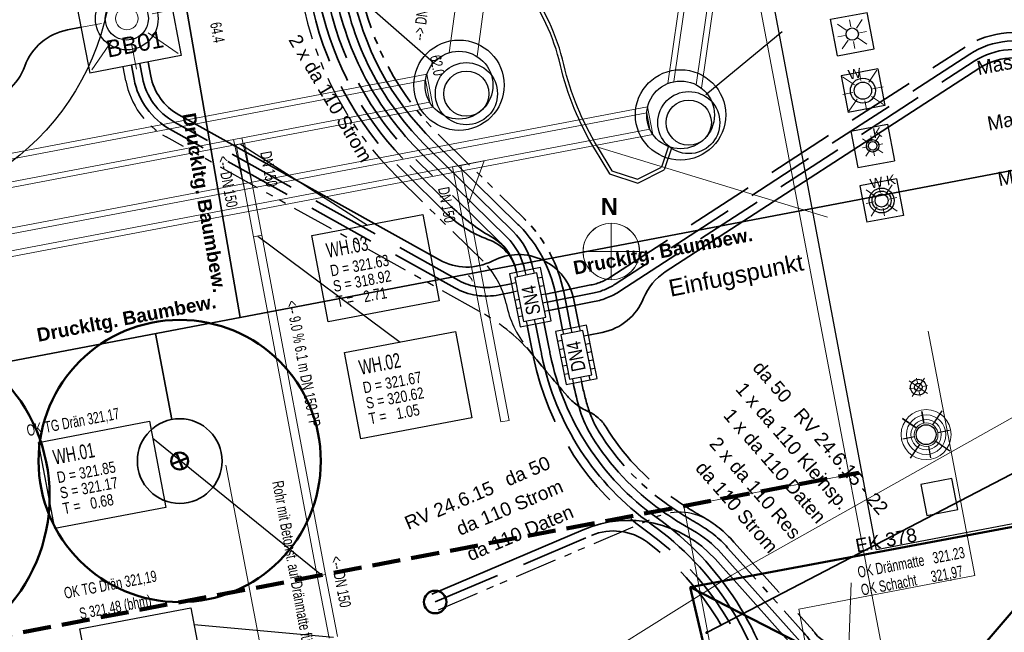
# Model space of a CAD drawing. Extents: x 3503739 to 3504470, y 5375172 to 5375561.
# Tile 116 of 121: x 3504120 to 3504137, y 5375418 to 5375429. Entities that reach past the tile are written whole.
import ezdxf

# ---------------------------------------------------------------- set-up
doc = ezdxf.new("R2010")
doc.units = 0
doc.header["$MEASUREMENT"] = 0
for name, pattern in [('1', [1.4, 0.5, -0.2, 0.5, -0.2]), ('2', [3.4, 1.2, -0.5, 1.2, -0.5]), ('237', [1.4999999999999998, 0.75, -0.18, 0.13, -0.13, 0.13, -0.18]), ('33', [12, 4, -8])]:
    doc.linetypes.add(name, pattern=pattern)
for name, color, linetype in [('68_BT_ZAUN', 7, 'Continuous'), ('_4WP_ALLGEMEIN', 7, 'Continuous'), ('_4WP_KANALISATIO', 7, 'Continuous'), ('_4WP_KANCAD_', 7, 'Continuous'), ('_4WP_KANCAD__', 7, 'Continuous'), ('_4WP_KANCADT_', 7, 'Continuous'), ('_4WP_KANCADT__', 7, 'Continuous'), ('_4WP_LICHT-KSR', 7, 'Continuous'), ('_4WP_LICHT-LAMPE', 7, 'Continuous'), ('_4WP_STADT-DACH', 7, 'Continuous'), ('_4WP_STADT_BEW_S', 7, 'Continuous'), ('_4WP_STADT_DATEN', 7, 'Continuous'), ('_4WP_STADT_FTT1', 7, 'Continuous'), ('_4WP_STADT_KLEIN', 7, 'Continuous'), ('_4WP_STADT_RESER', 7, 'Continuous'), ('_4WP_STADT_SCHAD', 7, 'Continuous'), ('_4WP_STADT_SCHAS', 7, 'Continuous'), ('_4WP_STADT_STROM', 7, 'Continuous'), ('__KRAN_BRODBECK', 7, 'Continuous'), ('_EINF_GEPUNKT', 7, 'Continuous'), ('BHM_BAUM_NEU', 7, 'Continuous'), ('HCZ_20-10-19ANSC', 7, 'Continuous'), ('K_FLURSTUECKE', 7, 'Continuous'), ('K_GRENZEN-UNABGE', 7, 'Continuous'), ('KMB_AUFBETON', 7, 'Continuous'), ('KMP_TIEF20-05-25', 7, 'Continuous'), ('VOGT_S2022-01-28', 7, 'Continuous'), ('W-SCHE__CLIPPING', 7, 'Continuous'), ('W-SCHESTEMPEL4', 7, 'Continuous')]:
    doc.layers.add(name, color=color, linetype=linetype)
doc.styles.add('11', font='TXT', dxfattribs={"width": 0.8, "height": 0.25})
doc.styles.add('145', font='ARIAL.TTF', dxfattribs={"height": 0.24})
doc.styles.add('156', font='TXT', dxfattribs={"width": 0.7, "height": 0.2})
doc.styles.add('186', font='TXT', dxfattribs={"width": 0.7, "height": 0.2})
doc.styles.add('202', font='ARIAL.TTF', dxfattribs={"height": 0.24})
doc.styles.add('23', font='ARIAL.TTF', dxfattribs={"height": 0.43})
doc.styles.add('24', font='ARIAL.TTF', dxfattribs={"height": 0.43})
doc.styles.add('41', font='TXT', dxfattribs={"width": 0.7, "height": 0.2})
doc.styles.add('431', font='ARIAL.TTF', dxfattribs={"height": 0.3})
doc.styles.add('434', font='ARIAL.TTF', dxfattribs={"height": 0.24})
doc.styles.add('436', font='ARIAL.TTF', dxfattribs={"height": 0.24})
doc.styles.add('437', font='ARIAL.TTF', dxfattribs={"height": 0.24})
doc.styles.add('45', font='TXT', dxfattribs={"width": 0.7, "height": 0.26})
doc.styles.add('46', font='TXT', dxfattribs={"width": 0.8, "height": 0.2})
doc.styles.add('473', font='ARIALBD.TTF', dxfattribs={"height": 0.3})
doc.styles.add('474', font='ARIAL.TTF', dxfattribs={"height": 0.3})
doc.styles.add('55', font='TXT', dxfattribs={"width": 0.7, "height": 0.2})
doc.styles.add('558', font='ARIALBD.TTF', dxfattribs={"height": 0.24})
doc.styles.add('685', font='TXT', dxfattribs={"height": 0.25})
doc.styles.add('78', font='TXT', dxfattribs={"width": 0.7, "height": 0.2})
doc.styles.add('81', font='TXT', dxfattribs={"width": 0.7, "height": 0.2})

# ---------------------------------------------------------------- blocks, each defined once
blk = doc.blocks.new('WP_LP_1010')
at = {"color": 1, "linetype": 'Continuous', "lineweight": 13}
for p, q in [((0, 0.454947), (0, 0.909893)), ((0, 0.909893), (0, 0.454947)), ((-0.776636, 0.776649), (-0.321689, 0.321703)), ((0.321689, 0.321703), (0.776636, 0.776649)), ((0.321689, 0.321703), (0.776636, 0.776649)), ((-0.454947, 0), (-0.909893, 0)), ((-0.454947, 0), (-0.909893, 0)), ((0.454947, 0), (0.909893, 0)), ((-0.321689, -0.321689), (-0.776636, -0.776636)), ((-0.321689, -0.321689), (-0.776636, -0.776636)), ((0.321689, -0.321689), (0.776636, -0.776636)), ((0.321689, -0.321689), (0.776636, -0.776636)), ((0, -0.454947), (0, -0.909893)), ((0, -0.454947), (0, -0.909893))]:
    blk.add_line(p, q, dxfattribs=at)
at = {"color": 7, "linetype": 'Continuous', "lineweight": 25}
for p, q in [((0.8253, 0.8253), (-0.8253, 0.8253)), ((-0.8253, 0.8253), (-0.8253, -0.8253)), ((0.8253, 0.8253), (0.8253, -0.8253)), ((0.8253, -0.8253), (-0.8253, -0.8253))]:
    blk.add_line(p, q, dxfattribs=at)
for radius in [0.555163, 0.38185]:
    blk.add_circle((0, 0), radius, dxfattribs=at)
at = {"color": 1, "linetype": 'Continuous', "style": '24'}
blk.add_text('W', height=0.43, dxfattribs=at).set_placement((-0.503602, 0.589889))
blk = doc.blocks.new('WP_LP-1020')
at = {"color": 7, "linetype": 'Continuous', "lineweight": 25}
for p, q in [((-0.8253, 0.8253), (0.8253, 0.8253)), ((-0.8253, -0.8253), (-0.8253, 0.8253)), ((0.8253, -0.8253), (0.8253, 0.8253)), ((-0.8253, -0.8253), (0.8253, -0.8253))]:
    blk.add_line(p, q, dxfattribs=at)
at = {"color": 1, "linetype": 'Continuous', "lineweight": 13}
for p, q in [((-0.554739, 0.55475), (-0.229777, 0.229788)), ((0, 0.324962), (0, 0.649924)), ((0, 0.649924), (0, 0.324962)), ((0.229777, 0.229788), (0.554739, 0.55475)), ((0.229777, 0.229788), (0.554739, 0.55475)), ((-0.324962, 0), (-0.649924, 0)), ((-0.324962, 0), (-0.649924, 0)), ((0.324962, 0), (0.649924, 0)), ((-0.229777, -0.229777), (-0.554739, -0.554739)), ((-0.229777, -0.229777), (-0.554739, -0.554739)), ((0, -0.324962), (0, -0.649924)), ((0, -0.324962), (0, -0.649924)), ((0.229777, -0.229777), (0.554739, -0.554739)), ((0.229777, -0.229777), (0.554739, -0.554739))]:
    blk.add_line(p, q, dxfattribs=at)
at = {"color": 7, "linetype": 'Continuous', "lineweight": 25}
blk.add_circle((0, 0), 0.272749, dxfattribs=at)
blk = doc.blocks.new('WP_LP_1000')
at = {"color": 7, "linetype": 'Continuous', "lineweight": 25}
for p, q in [((0.824994, 0.824994), (-0.824994, 0.824994)), ((-0.824994, 0.824994), (-0.824994, -0.824994)), ((0.824994, 0.824994), (0.824994, -0.824994)), ((0.824994, -0.824994), (-0.824994, -0.824994))]:
    blk.add_line(p, q, dxfattribs=at)
at = {"color": 1, "linetype": 'Continuous', "lineweight": 13}
for p, q in [((-0.587805, 0.587816), (-0.243474, 0.243485)), ((0, 0.344332), (0, 0.688664)), ((0, 0.688664), (0, 0.344332)), ((0.243474, 0.243485), (0.587805, 0.587816)), ((0.243474, 0.243485), (0.587805, 0.587816)), ((-0.344332, 0), (-0.688664, 0)), ((-0.344332, 0), (-0.688664, 0)), ((0.344332, 0), (0.688664, 0)), ((-0.243474, -0.243474), (-0.587805, -0.587805)), ((-0.243474, -0.243474), (-0.587805, -0.587805)), ((0, -0.344332), (0, -0.688664)), ((0, -0.344332), (0, -0.688664)), ((0.243474, -0.243474), (0.587805, -0.587805)), ((0.243474, -0.243474), (0.587805, -0.587805))]:
    blk.add_line(p, q, dxfattribs=at)
at = {"color": 7, "linetype": 'Continuous', "lineweight": 25}
for radius in [0.551356, 0.420182, 0.289007]:
    blk.add_circle((0, 0), radius, dxfattribs=at)
at = {"color": 1, "linetype": 'Continuous', "style": '23'}
blk.add_text('W K', height=0.43, dxfattribs=at).set_placement((-0.364634, 0.607339))
blk = doc.blocks.new('WP_LP_1030')
at = {"color": 150, "linetype": 'Continuous', "lineweight": 13}
for p, q in [((-0.20412, 0), (-0.40824, 0)), ((-0.20412, 0), (-0.40824, 0)), ((-0.348452, 0.348458), (0.144332, -0.144332)), ((-0.144332, -0.144332), (0.348452, 0.348458)), ((0, 0.20412), (0, 0.40824)), ((0, 0.40824), (0, 0.20412)), ((0.144332, 0.144338), (0.348452, 0.348458)), ((0.20412, 0), (0.40824, 0)), ((-0.144332, -0.144332), (-0.348452, -0.348452)), ((-0.144332, -0.144332), (-0.348452, -0.348452)), ((0, -0.20412), (0, -0.40824)), ((0, -0.20412), (0, -0.40824)), ((0.144332, -0.144332), (0.348452, -0.348452)), ((0.144332, -0.144332), (0.348452, -0.348452))]:
    blk.add_line(p, q, dxfattribs=at)
at = {"color": 7, "linetype": 'Continuous', "lineweight": 25}
for radius in [0.35, 0.171323]:
    blk.add_circle((0, 0), radius, dxfattribs=at)
blk = doc.blocks.new('WP_LP_1040')
at = {"color": 7, "linetype": 'Continuous', "lineweight": 25}
for p, q in [((-0.8253, 0.8253), (0.8253, 0.8253)), ((-0.8253, 0.8253), (-0.8253, -0.8253)), ((0.8253, 0.8253), (0.8253, -0.8253)), ((-0.8253, -0.8253), (0.8253, -0.8253))]:
    blk.add_line(p, q, dxfattribs=at)
at = {"color": 1, "linetype": 'Continuous', "lineweight": 13}
for p, q in [((0, 0.227246), (0, 0.454491)), ((0, 0.454491), (0, 0.227246)), ((-0.227246, 0), (-0.454491, 0)), ((-0.227246, 0), (-0.454491, 0)), ((-0.387929, 0.387937), (-0.160683, 0.16069)), ((0.160683, 0.16069), (0.387929, 0.387937)), ((0.160683, 0.16069), (0.387929, 0.387937)), ((0.227246, 0), (0.454491, 0)), ((-0.160683, -0.160683), (-0.387929, -0.387929)), ((-0.160683, -0.160683), (-0.387929, -0.387929)), ((0, -0.227246), (0, -0.454491)), ((0, -0.227246), (0, -0.454491)), ((0.160683, -0.160683), (0.387929, -0.387929)), ((0.160683, -0.160683), (0.387929, -0.387929))]:
    blk.add_line(p, q, dxfattribs=at)
at = {"color": 7, "linetype": 'Continuous', "lineweight": 25}
for radius in [0.277304, 0.190733]:
    blk.add_circle((0, 0), radius, dxfattribs=at)
at = {"color": 1, "linetype": 'Continuous', "style": '23'}
blk.add_text('K', height=0.43, dxfattribs=at).set_placement((0.11065, 0.321378))
blk = doc.blocks.new('WP_LP_1050')
at = {"color": 150, "linetype": 'Continuous', "lineweight": 25}
for p, q in [((-0.371223, 0.371239), (-0.896223, 0.896239)), ((-0.896223, 0.896239), (-0.371223, 0.371239)), ((0, 0.525), (0, 1.05)), ((0, 1.05), (0, 0.525)), ((0.371223, 0.371239), (0.896223, 0.896239)), ((0.371223, 0.371239), (0.896223, 0.896239)), ((-0.525, 0), (-1.05, 0)), ((-0.525, 0), (-1.05, 0)), ((0.525, 0), (1.05, 0)), ((0.525, 0), (1.05, 0)), ((-0.371223, -0.371223), (-0.896223, -0.896223)), ((-0.371223, -0.371223), (-0.896223, -0.896223)), ((0.371223, -0.371223), (0.896223, -0.896223)), ((0.371223, -0.371223), (0.896223, -0.896223)), ((0, -0.525), (0, -1.05)), ((0, -0.525), (0, -1.05))]:
    blk.add_line(p, q, dxfattribs=at)
at = {"color": 41, "linetype": 'Continuous', "lineweight": 13}
for radius in [1.107278, 0.87459, 0.671867, 0.525]:
    blk.add_circle((0, 0), radius, dxfattribs=at)
at = {"color": 150, "linetype": 'Continuous', "lineweight": 25}
blk.add_circle((0, 0), 0.440647, dxfattribs=at)
blk = doc.blocks.new('10-UNVERMARKT')
at = {"color": 255, "linetype": '33', "lineweight": 13}
blk.add_circle((0, 0), 0.078885, dxfattribs=at)
at = {"color": 252, "linetype": 'Continuous', "lineweight": 25}
blk.add_circle((0, 0), 0.0325, dxfattribs=at)

msp = doc.modelspace()

# ---------------------------------------------------------------- linework, layer by layer
at = {"layer": '68_BT_ZAUN', "color": 7, "linetype": 'Continuous', "lineweight": 18}
msp.add_polyline3d([(3504162.866795, 5375436.534733, 321.741278), (3504132.136404, 5375419.266783, 321.092139), (3504128.215764, 5375416.808856, 321.084705), (3504114.563391, 5375410.337316, 321.230278), (3504100.660953, 5375404.186059, 321.201917), (3504089.107753, 5375399.378363, 321.252727), (3504084.449896, 5375397.5376, 321.253581), (3504071.623193, 5375392.613922, 321.247405), (3504062.947043, 5375389.444566, 321.347052), (3504050.609208, 5375385.097579, 321.401194), (3504036.918852, 5375380.481637, 321.402177), (3504022.553482, 5375375.752551, 321.376423)], dxfattribs=at)
msp.add_polyline3d([(3504162.866795, 5375436.534733, 321.741278), (3504132.136404, 5375419.266783, 321.092139), (3504128.215764, 5375416.808856, 321.084705), (3504114.563391, 5375410.337316, 321.230278), (3504100.660953, 5375404.186059, 321.201917), (3504089.107753, 5375399.378363, 321.252727), (3504084.449896, 5375397.5376, 321.253581), (3504071.623193, 5375392.613922, 321.247405), (3504062.947043, 5375389.444566, 321.347052), (3504050.609208, 5375385.097579, 321.401194), (3504036.918852, 5375380.481637, 321.402177), (3504022.553482, 5375375.752551, 321.376423)], dxfattribs=at)
at = {"layer": '_4WP_ALLGEMEIN', "color": 6, "linetype": '33', "lineweight": 13}
msp.add_lwpolyline([(3504127.538062, 5375424.472706, 0.2168765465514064), (3504127.467468, 5375424.570744)], format="xyb", dxfattribs=at)
at = {"layer": '_4WP_KANALISATIO', "color": 1, "linetype": 'Continuous', "lineweight": 13}
msp.add_line((3504129.758287, 5375426.845605), (3504133.825743, 5375425.609285), dxfattribs=at)
at = {"layer": '_4WP_KANALISATIO', "color": 1, "linetype": 'Continuous', "lineweight": 25}
for p, q in [((3504131.010401, 5375426.867078), (3504130.886438, 5375426.492011)), ((3504131.063304, 5375426.826382), (3504130.938065, 5375426.447463))]:
    msp.add_line(p, q, dxfattribs=at)
at = {"layer": '_4WP_KANALISATIO', "color": 7, "linetype": 'Continuous', "lineweight": 13}
for p, q in [((3504127.33268, 5375426.524756), (3504127.185329, 5375426.49669)), ((3504128.045629, 5375421.97989), (3504128.19298, 5375422.007955))]:
    msp.add_line(p, q, dxfattribs=at)
at = {"layer": '_4WP_KANALISATIO', "color": 1, "linetype": 'Continuous', "lineweight": 18}
for p, q in [((3504127.185329, 5375426.49669), (3504128.045629, 5375421.97989)), ((3504127.33268, 5375426.524756), (3504128.19298, 5375422.007955))]:
    msp.add_line(p, q, dxfattribs=at)
at = {"layer": '_4WP_KANALISATIO', "color": 1, "linetype": 'Continuous', "lineweight": 25}
for points in [[(3504129.099349, 5375428.295564, 0.1022854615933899), (3504128.439256, 5375429.714924), (3504128.105095, 5375430.159545)], [(3504129.159694, 5375428.309786, 0.1022854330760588), (3504128.489016, 5375429.751909), (3504128.163687, 5375430.194655)], [(3504129.705261, 5375426.813479, -0.07847724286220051), (3504129.099362, 5375428.29557)], [(3504129.758287, 5375426.845605, -0.0784772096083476), (3504129.159709, 5375428.309791)]]:
    msp.add_lwpolyline(points, format="xyb", dxfattribs=at)
for points in [[(3504129.698296, 5375426.824009), (3504129.969946, 5375426.375645), (3504130.468111, 5375426.210993), (3504130.938065, 5375426.447463)], [(3504129.752221, 5375426.856584), (3504130.011785, 5375426.428168), (3504130.463104, 5375426.279), (3504130.886438, 5375426.492011)]]:
    msp.add_lwpolyline(points, dxfattribs=at)
at = {"layer": '_4WP_KANALISATIO', "color": 1, "linetype": 'Continuous', "lineweight": 18}
msp.add_lwpolyline([(3504127.33268, 5375426.524756), (3504127.750175, 5375426.604275), (3504127.464982, 5375425.830136)], dxfattribs=at)
at = {"layer": '_4WP_KANALISATIO', "color": 150, "linetype": 'Continuous', "lineweight": 25}
for radius in [0.55, 0.4]:
    msp.add_circle((3504127.433346, 5375427.794175), radius, dxfattribs=at)
at = {"layer": '_4WP_KANALISATIO', "color": 1, "linetype": 'Continuous', "lineweight": 25}
for radius in [0.55, 0.4]:
    msp.add_circle((3504131.371581, 5375427.281866), radius, dxfattribs=at)
at = {"layer": '_4WP_KANCAD_', "color": 1, "linetype": 'Continuous', "lineweight": 18}
for p, q in [((3504127.185329, 5375426.49669), (3504128.045629, 5375421.97989)), ((3504127.33268, 5375426.524756), (3504128.19298, 5375422.007955))]:
    msp.add_line(p, q, dxfattribs=at)
for points in [[(3504131.597072, 5375427.890493), (3504136.73185, 5375463.508841), (3504136.137989, 5375463.594453), (3504131.003211, 5375427.976104)], [(3504131.504669, 5375427.95036), (3504136.627814, 5375463.488017), (3504136.231907, 5375463.545092), (3504131.108762, 5375428.007435)], [(3504066.899579, 5375414.912468), (3504130.736972, 5375427.071362), (3504130.643421, 5375427.562532), (3504066.806028, 5375415.403638)], [(3504066.915754, 5375415.017346), (3504130.683377, 5375427.162952), (3504130.627246, 5375427.457654), (3504066.859623, 5375415.312048)], [(3504127.33268, 5375426.524756), (3504127.750175, 5375426.604275), (3504127.464982, 5375425.830136)]]:
    msp.add_lwpolyline(points, dxfattribs=at)
at = {"layer": '_4WP_KANCAD_', "color": 150, "linetype": 'Continuous', "lineweight": 18}
for points in [[(3504127.623148, 5375428.451818), (3504127.839538, 5375430.044676), (3504127.344089, 5375430.111983), (3504127.127699, 5375428.519125)], [(3504060.607573, 5375414.935528), (3504126.847698, 5375427.55307), (3504126.735427, 5375428.142472), (3504060.495302, 5375415.52493)], [(3504060.634118, 5375415.042382), (3504126.783729, 5375427.642683), (3504126.708882, 5375428.035618), (3504060.559271, 5375415.435317)]]:
    msp.add_lwpolyline(points, dxfattribs=at)
at = {"layer": '_4WP_KANCAD_', "color": 150, "linetype": 'Continuous', "lineweight": 25}
for radius in [0.8, 0.6]:
    msp.add_circle((3504127.302, 5375427.945, 318.595), radius, dxfattribs=at)
at = {"layer": '_4WP_KANCAD_', "color": 1, "linetype": 'Continuous', "lineweight": 25}
for radius in [0.8, 0.6]:
    msp.add_circle((3504131.226, 5375427.419, 317.892), radius, dxfattribs=at)
at = {"layer": '_4WP_KANCAD__', "color": 150, "linetype": 'Continuous', "lineweight": 18}
for p, q in [((3504123.309582, 5375426.980505), (3504123.505096, 5375426.098676)), ((3504123.456822, 5375427.009383), (3504123.65154, 5375426.131144))]:
    msp.add_line(p, q, dxfattribs=at)
for points in [[(3504123.810711, 5375425.286846), (3504123.504711, 5375426.915846), (3504123.357289, 5375426.888154), (3504123.663289, 5375425.259154)], [(3504124.93971, 5375419.278851), (3504123.81071, 5375425.286851), (3504123.66329, 5375425.259149), (3504124.79229, 5375419.251149)], [(3504125.152637, 5375418.177233), (3504124.939637, 5375419.279233), (3504124.792363, 5375419.250767), (3504125.005363, 5375418.148767)]]:
    msp.add_lwpolyline(points, dxfattribs=at)
at = {"layer": '_4WP_KANCADT_', "color": 150, "linetype": 'Continuous', "lineweight": 25}
msp.add_line((3504126.851061, 5375428.340795), (3504122.645022, 5375432.032485), dxfattribs=at)
at = {"layer": '_4WP_KANCADT_', "color": 1, "linetype": 'Continuous', "lineweight": 25}
msp.add_line((3504131.6752, 5375427.7813), (3504133.0228, 5375428.8973), dxfattribs=at)
at = {"layer": '_4WP_KANCADT__', "color": 150, "linetype": 'Continuous', "lineweight": 25}
for p, q in [((3504123.431, 5375426.902), (3504125.680194, 5375425.466562)), ((3504123.737, 5375425.273), (3504126.259194, 5375423.395562)), ((3504124.866, 5375419.265), (3504121.880589, 5375421.685504)), ((3504125.079, 5375418.163), (3504122.610589, 5375418.383504))]:
    msp.add_line(p, q, dxfattribs=at)
at = {"layer": '_4WP_KANCADT__', "color": 7, "linetype": 'Continuous', "lineweight": 18}
for points in [[(3504124.697701, 5375425.280261), (3504126.662687, 5375425.652863), (3504126.952199, 5375424.126069), (3504124.987213, 5375423.753467), (3504124.697701, 5375425.280261)], [(3504125.276701, 5375423.209261), (3504127.241687, 5375423.581863), (3504127.531199, 5375422.055069), (3504125.566213, 5375421.682467), (3504125.276701, 5375423.209261)], [(3504119.857701, 5375421.618261), (3504121.822687, 5375421.990863), (3504122.112199, 5375420.464069), (3504120.147213, 5375420.091467), (3504119.857701, 5375421.618261)], [(3504120.587701, 5375418.316261), (3504122.552687, 5375418.688863), (3504122.842199, 5375417.162069), (3504120.877213, 5375416.789467), (3504120.587701, 5375418.316261)]]:
    msp.add_lwpolyline(points, dxfattribs=at)
at = {"layer": '_4WP_KANCADT__', "color": 150, "linetype": 'Continuous', "lineweight": 25}
for points in [[(3504124.697701, 5375425.280261), (3504126.662687, 5375425.652863), (3504126.952199, 5375424.126069), (3504124.987213, 5375423.753467), (3504124.697701, 5375425.280261)], [(3504125.276701, 5375423.209261), (3504127.241687, 5375423.581863), (3504127.531199, 5375422.055069), (3504125.566213, 5375421.682467), (3504125.276701, 5375423.209261)], [(3504119.857701, 5375421.618261), (3504121.822687, 5375421.990863), (3504122.112199, 5375420.464069), (3504120.147213, 5375420.091467), (3504119.857701, 5375421.618261)], [(3504120.587701, 5375418.316261), (3504122.552687, 5375418.688863), (3504122.842199, 5375417.162069), (3504120.877213, 5375416.789467), (3504120.587701, 5375418.316261)]]:
    msp.add_lwpolyline(points, dxfattribs=at)
at = {"layer": '_4WP_LICHT-KSR', "color": 190, "linetype": '2', "lineweight": 35}
for points in [[(3504121.022788, 5375436.186707, -0.2667686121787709), (3504124.267736, 5375432.407856, -0.02571816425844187), (3504124.466361, 5375430.96403, 0.02566235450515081), (3504124.664828, 5375429.520124, 0.1526960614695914), (3504126.325129, 5375426.414565), (3504127.077985, 5375425.674568, 0.1097723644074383), (3504127.815458, 5375425.214144, -0.2645211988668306), (3504128.32242, 5375424.629189)], [(3504120.61151, 5375428.971204), (3504120.365944, 5375428.924328, 0.2645595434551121), (3504119.613268, 5375428.282744, -0.2645591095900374), (3504118.860593, 5375427.641161), (3504110.106288, 5375425.970059, -0.1989124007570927), (3504109.356804, 5375426.125173), (3504108.832506, 5375426.48139), (3504108.476289, 5375425.957092, -0.1989123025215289), (3504107.836642, 5375425.536809), (3504085.543547, 5375421.281301, -0.1997205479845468), (3504084.791494, 5375421.438166), (3504084.274233, 5375421.791957), (3504083.914713, 5375421.266321, -0.1981044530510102), (3504083.276817, 5375420.848607), (3504062.508303, 5375416.884125, -0.1989124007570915), (3504061.758819, 5375417.039239), (3504060.931669, 5375417.601219), (3504060.35503, 5375416.758144, -0.1942185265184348), (3504059.731815, 5375416.343346, 0.01869105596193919), (3504052.873121, 5375414.657885, 0.03793096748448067), (3504039.44442, 5375409.692479, -0.4109203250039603), (3504038.123336, 5375410.174375)], [(3504129.988785, 5375424.547821), (3504136.2648, 5375428.620642, -0.5344607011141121), (3504138.709046, 5375427.569805), (3504138.825129, 5375426.942895)], [(3504138.677637, 5375426.915584), (3504138.561554, 5375427.542494, 0.5344610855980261), (3504136.346455, 5375428.494815), (3504130.070441, 5375424.421994)], [(3504128.257706, 5375424.279778), (3504128.012536, 5375424.230877, -0.1781249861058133), (3504127.227965, 5375424.354011), (3504122.192097, 5375427.159178, -0.2220309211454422), (3504121.547775, 5375428.051113), (3504121.500899, 5375428.296679)], [(3504128.83735, 5375424.245885), (3504129.640018, 5375424.405985, 0.09497524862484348), (3504129.988785, 5375424.547821)], [(3504130.070441, 5375424.421994, -0.09497520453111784), (3504129.669359, 5375424.258885), (3504128.866687, 5375424.098784)]]:
    msp.add_lwpolyline(points, format="xyb", dxfattribs=at)
at = {"layer": '_4WP_STADT-DACH', "color": 1, "linetype": 'Continuous', "lineweight": 50}
msp.add_circle((3504126.879873, 5375418.790556), 0.2, dxfattribs=at)
at = {"layer": '_4WP_STADT_BEW_S', "color": 142, "linetype": 'Continuous', "lineweight": 35}
for p, q in [((3504123.427402, 5375423.830051), (3504143.699033, 5375427.691259)), ((3504121.925761, 5375423.544028), (3504122.21524, 5375422.02424))]:
    msp.add_line(p, q, dxfattribs=at)
msp.add_lwpolyline([(3504115.278145, 5375441.632563), (3504115.552718, 5375441.455578), (3504120.226504, 5375442.267009), (3504123.427402, 5375423.830051), (3504062.90729, 5375412.302573)], dxfattribs=at)
msp.add_circle((3504122.355573, 5375421.287486), 0.75, dxfattribs=at)
at = {"layer": '_4WP_STADT_DATEN', "color": 7, "linetype": 'Continuous', "lineweight": 35}
for points in [[(3504104.948874, 5375443.994019), (3504105.127974, 5375443.049413, 0.2669712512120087), (3504105.874474, 5375442.179422), (3504121.222806, 5375436.752385, -0.2667686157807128), (3504124.857148, 5375432.520072), (3504125.401844, 5375429.659083, 0.1526573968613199), (3504126.851148, 5375426.949172), (3504128.346209, 5375425.479868, -0.007584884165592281), (3504128.377296, 5375425.448744, -0.1456807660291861), (3504129.009274, 5375424.252988), (3504129.13773, 5375423.608965)], [(3504121.795578, 5375428.35293), (3504121.842454, 5375428.107364, 0.2220309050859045), (3504122.338086, 5375427.42126), (3504126.955373, 5375424.849259, 0.2508879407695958), (3504127.899367, 5375424.833586, -0.4981498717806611), (3504129.337357, 5375424.140189), (3504129.431748, 5375423.667652)], [(3504138.382651, 5375426.860962), (3504138.266568, 5375427.487872, 0.5344609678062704), (3504136.509766, 5375428.243162), (3504130.95535, 5375424.638622, 0.1543914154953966), (3504130.571959, 5375424.172954, -0.2530761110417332), (3504129.839807, 5375423.56545), (3504129.594636, 5375423.516548)], [(3504129.325333, 5375422.667469, 0.02500171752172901), (3504129.448545, 5375422.178479, 0.06459580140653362), (3504129.655372, 5375421.722539, 0.09951893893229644), (3504130.882153, 5375420.414263, 0.02694976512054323), (3504131.439521, 5375420.060723, -0.08241884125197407), (3504131.9483, 5375419.652786), (3504133.299164, 5375418.144808, -0.1366187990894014), (3504133.572465, 5375417.591715)], [(3504131.836574, 5375419.5527, 0.321180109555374), (3504129.503298, 5375420.071414), (3504126.821075, 5375418.928551)], [(3504133.42509, 5375417.563772, 0.1366186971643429), (3504133.187438, 5375418.044722), (3504131.836574, 5375419.5527)]]:
    msp.add_lwpolyline(points, format="xyb", dxfattribs=at)
at = {"layer": '_4WP_STADT_FTT1', "color": 1, "linetype": '237', "lineweight": 25}
for points in [[(3504128.504439, 5375423.29657, -0.1174628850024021), (3504128.135704, 5375424.079064, 0.1479332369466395), (3504127.727464, 5375424.825854), (3504126.217902, 5375426.309633, -0.1525149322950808), (3504124.517725, 5375429.490759, -0.02573452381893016), (3504124.319056, 5375430.935256, 0.02573549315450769), (3504124.120383, 5375432.379802, 0.266768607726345), (3504120.972783, 5375436.045287)], [(3504128.570257, 5375423.219194, 0.0819456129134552), (3504127.665482, 5375423.938595), (3504122.119102, 5375427.028137, -0.2220308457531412), (3504121.400435, 5375428.022987), (3504121.353559, 5375428.268554)], [(3504126.938671, 5375418.652561), (3504130.810124, 5375420.302142, -0.2550405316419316), (3504131.763512, 5375420.209716)]]:
    msp.add_lwpolyline(points, format="xyb", dxfattribs=at)
at = {"layer": '_4WP_STADT_FTT1', "color": 1, "linetype": '2', "lineweight": 35}
msp.add_lwpolyline([(3504128.504439, 5375423.29657, 0.01035131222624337), (3504129.223353, 5375422.434195, 0.1105835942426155), (3504129.579482, 5375422.171855, -0.1519830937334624), (3504129.905984, 5375421.887668, 0.1000132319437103), (3504131.056255, 5375420.658576, 0.0254494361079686), (3504131.610106, 5375420.304935, -0.08152443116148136), (3504132.171753, 5375419.852958), (3504133.52157, 5375418.346149, -0.02329480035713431), (3504133.607004, 5375418.241574, 0.287489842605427), (3504134.101668, 5375418.048289)], format="xyb", dxfattribs=at)
at = {"layer": '_4WP_STADT_KLEIN', "color": 3, "linetype": '237', "lineweight": 35}
for points in [[(3504105.096248, 5375444.021961), (3504105.275348, 5375443.077356, 0.2669713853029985), (3504105.924479, 5375442.320842), (3504121.272811, 5375436.893805, -0.2667686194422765), (3504125.004501, 5375432.548126), (3504125.549197, 5375429.687137, 0.1526574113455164), (3504126.956288, 5375427.056155), (3504128.451349, 5375425.586851, -0.007308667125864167), (3504128.484403, 5375425.553758, -0.1456808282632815), (3504129.156377, 5375424.282329), (3504129.285016, 5375423.638342)], [(3504129.472618, 5375422.696845, 0.02377318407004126), (3504129.588167, 5375422.23356, 0.06581655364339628), (3504129.782866, 5375421.801565, 0.09951899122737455), (3504130.969205, 5375420.536419, 0.02560608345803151), (3504131.539514, 5375420.172518, -0.08106690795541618), (3504132.060027, 5375419.752872)], [(3504132.060027, 5375419.752872), (3504133.410891, 5375418.244894, -0.1366186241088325), (3504133.719839, 5375417.619659)]]:
    msp.add_lwpolyline(points, format="xyb", dxfattribs=at)
at = {"layer": '_4WP_STADT_RESER', "color": 7, "linetype": 'Continuous', "lineweight": 35}
for points in [[(3504104.309094, 5375442.854895, 0.2229419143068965), (3504105.004613, 5375442.168796), (3504121.122797, 5375436.469546, -0.266768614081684), (3504124.562442, 5375432.463964), (3504125.107138, 5375429.602975, 0.1526381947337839), (3504126.640576, 5375426.735492), (3504128.148059, 5375425.253757, -0.1503994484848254), (3504128.469702, 5375424.658572)], [(3504104.458842, 5375442.883288, 0.2163364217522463), (3504105.054618, 5375442.310215), (3504121.172802, 5375436.610965, -0.2667685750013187), (3504124.709795, 5375432.492018), (3504125.254491, 5375429.631029, 0.1526382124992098), (3504126.745724, 5375426.842467), (3504128.253207, 5375425.360733, -0.1503995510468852), (3504128.616804, 5375424.687915)], [(3504128.657305, 5375423.717075), (3504128.751809, 5375423.243269, 0.001135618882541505), (3504128.770762, 5375423.149362, 0.1897873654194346), (3504130.708051, 5375420.169952, -0.1934250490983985), (3504132.839455, 5375416.841118)], [(3504128.804407, 5375423.746416), (3504128.898912, 5375423.27261, 0.001135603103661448), (3504128.917729, 5375423.179372, 0.1897874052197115), (3504130.795102, 5375420.292108, -0.1934251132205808), (3504132.986826, 5375416.869061)]]:
    msp.add_lwpolyline(points, format="xyb", dxfattribs=at)
at = {"layer": '_4WP_STADT_SCHAD', "color": 7, "linetype": 'Continuous', "lineweight": 25}
for p, q in [((3504129.284836, 5375423.638302), (3504129.300484, 5375423.559847)), ((3504129.431757, 5375423.667609), (3504129.447404, 5375423.589153)), ((3504129.13755, 5375423.608925), (3504129.1532, 5375423.530471)), ((3504129.594636, 5375423.516548), (3504129.516182, 5375423.5009)), ((3504129.123907, 5375423.422659), (3504129.045453, 5375423.407009)), ((3504129.153248, 5375423.275555), (3504129.074794, 5375423.259906)), ((3504129.623978, 5375423.369445), (3504129.545522, 5375423.353797)), ((3504129.18259, 5375423.128453), (3504129.104135, 5375423.112805)), ((3504129.653317, 5375423.222345), (3504129.574862, 5375423.206697)), ((3504129.211928, 5375422.98135), (3504129.133474, 5375422.965702)), ((3504129.682657, 5375423.07524), (3504129.604203, 5375423.059593)), ((3504129.711999, 5375422.928138), (3504129.633542, 5375422.91249)), ((3504129.241273, 5375422.834248), (3504129.162815, 5375422.818599)), ((3504129.309687, 5375422.745925), (3504129.325333, 5375422.667469)), ((3504129.456968, 5375422.775302), (3504129.472618, 5375422.696845)), ((3504129.60389, 5375422.804606), (3504129.619539, 5375422.72615))]:
    msp.add_line(p, q, dxfattribs=at)
at = {"layer": '_4WP_STADT_SCHAD', "color": 1, "linetype": 'Continuous', "lineweight": 18}
msp.add_line((3504134.191437, 5375417.709074), (3504134.249785, 5375419.127737), dxfattribs=at)
at = {"layer": '_4WP_STADT_SCHAD', "color": 7, "linetype": 'Continuous', "lineweight": 25}
for points in [[(3504129.198026, 5375422.642075, 0), (3504129.747208, 5375422.751617, 0), (3504129.684614, 5375423.065434, 0), (3504129.559427, 5375423.69307, 0), (3504129.010245, 5375423.583532, 0), (3504129.198026, 5375422.642075, 0)], [(3504129.260834, 5375422.73618, 0), (3504129.653106, 5375422.814423, 0), (3504129.496621, 5375423.598969, 0), (3504129.104347, 5375423.520727, 0), (3504129.260834, 5375422.73618, 0)]]:
    msp.add_polyline3d(points, dxfattribs=at)
at = {"layer": '_4WP_STADT_SCHAS', "color": 7, "linetype": 'Continuous', "lineweight": 25}
for p, q in [((3504128.469523, 5375424.65853), (3504128.485173, 5375424.580075)), ((3504128.616625, 5375424.687873), (3504128.632274, 5375424.609417)), ((3504128.32242, 5375424.629189), (3504128.33807, 5375424.550735)), ((3504128.778661, 5375424.540099), (3504128.700205, 5375424.52445)), ((3504128.308598, 5375424.442879), (3504128.228366, 5375424.426877)), ((3504128.808003, 5375424.392994), (3504128.729547, 5375424.377346)), ((3504128.337049, 5375424.295604), (3504128.258594, 5375424.279955)), ((3504128.367278, 5375424.148681), (3504128.288823, 5375424.133032)), ((3504128.83735, 5375424.245885), (3504128.758894, 5375424.230236)), ((3504128.397507, 5375424.001758), (3504128.319052, 5375423.98611)), ((3504128.866687, 5375424.098784), (3504128.78823, 5375424.083133)), ((3504128.425959, 5375423.854482), (3504128.34928, 5375423.839187)), ((3504128.657306, 5375423.717073), (3504128.641657, 5375423.795529)), ((3504128.788759, 5375423.82487), (3504128.804407, 5375423.746416)), ((3504128.896028, 5375423.951678), (3504128.817572, 5375423.93603)), ((3504128.494554, 5375423.766187), (3504128.510204, 5375423.687733))]:
    msp.add_line(p, q, dxfattribs=at)
for points in [[(3504128.382714, 5375423.662304, 0), (3504128.931896, 5375423.771844, 0), (3504128.744116, 5375424.713298, 0), (3504128.194933, 5375424.603761, 0), (3504128.382714, 5375423.662304, 0)], [(3504128.445521, 5375423.756407, 0), (3504128.837793, 5375423.834651, 0), (3504128.681308, 5375424.619195, 0), (3504128.289035, 5375424.540954, 0), (3504128.445521, 5375423.756407, 0)]]:
    msp.add_polyline3d(points, dxfattribs=at)
at = {"layer": '_4WP_STADT_STROM', "color": 3, "linetype": '2', "lineweight": 35}
for points in [[(3504128.3226, 5375424.629229, 0.1503995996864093), (3504128.04291, 5375425.146781), (3504126.535426, 5375426.628517, -0.152638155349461), (3504124.959784, 5375429.574921), (3504124.415089, 5375432.43591, 0.2667686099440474), (3504121.072792, 5375436.328126), (3504104.954609, 5375442.027376, -0.2280166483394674), (3504104.159904, 5375442.826607)], [(3504124.176244, 5375429.862849, -0.2739252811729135), (3504124.90309, 5375429.148348, 0.1344980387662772), (3504126.430278, 5375426.521541), (3504127.183963, 5375425.780729, 0.06439062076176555), (3504127.864708, 5375425.265175, -0.2168772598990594), (3504128.3226, 5375424.629229)], [(3504128.896028, 5375423.951678), (3504129.698703, 5375424.111776, 0.09497521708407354), (3504130.152097, 5375424.296168), (3504136.42811, 5375428.368989, -0.5344613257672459), (3504138.414061, 5375427.515183), (3504138.530144, 5375426.888273)], [(3504128.228366, 5375424.426877), (3504127.983196, 5375424.377976, -0.1781247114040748), (3504127.30096, 5375424.485052), (3504122.265092, 5375427.290219, -0.2220309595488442), (3504121.695114, 5375428.079238), (3504121.648238, 5375428.324805)], [(3504128.623794, 5375423.119353, -0.001135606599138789), (3504128.604707, 5375423.213927), (3504128.510204, 5375423.687734)], [(3504132.692082, 5375416.813175, 0.1934249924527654), (3504130.620999, 5375420.047796, -0.1897873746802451), (3504128.623794, 5375423.119353)], [(3504126.879873, 5375418.790556), (3504129.64622, 5375419.969263, -0.2682071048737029), (3504130.639701, 5375419.848172, -0.1866335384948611), (3504132.544712, 5375416.785232)]]:
    msp.add_lwpolyline(points, format="xyb", dxfattribs=at)
at = {"layer": '__KRAN_BRODBECK', "color": 250, "linetype": 'Continuous', "lineweight": 50}
for p, q in [((3504138.62914, 5375420.407979, 321.308), (3504131.394, 5375419.051, 321.277)), ((3504138.62914, 5375420.407979, 321.308), (3504132.719, 5375413.516, 321.277)), ((3504132.719, 5375413.516, 321.277), (3504131.394, 5375419.051, 321.164)), ((3504131.394, 5375419.051, 321.164), (3504139.677, 5375414.821, 321.308))]:
    msp.add_line(p, q, dxfattribs=at)
at = {"layer": '_EINF_GEPUNKT', "color": 7, "linetype": 'Continuous', "lineweight": 13}
for p, q in [((3504130, 5375425.5), (3504130, 5375425)), ((3504129.5, 5375425), (3504130, 5375425)), ((3504130, 5375425), (3504130, 5375424.5)), ((3504130, 5375425), (3504130.5, 5375425))]:
    msp.add_line(p, q, dxfattribs=at)
msp.add_lwpolyline([(3504130.5, 5375425), (3504130.497592, 5375424.950991), (3504130.490393, 5375424.902455), (3504130.47847, 5375424.854858), (3504130.46194, 5375424.808658), (3504130.440961, 5375424.764302), (3504130.415735, 5375424.722215), (3504130.386505, 5375424.682803), (3504130.353553, 5375424.646447), (3504130.317197, 5375424.613495), (3504130.277785, 5375424.584265), (3504130.235698, 5375424.559039), (3504130.191342, 5375424.53806), (3504130.145142, 5375424.52153), (3504130.097545, 5375424.509607), (3504130.049009, 5375424.502408), (3504130, 5375424.5), (3504129.950991, 5375424.502408), (3504129.902455, 5375424.509607), (3504129.854858, 5375424.52153), (3504129.808658, 5375424.53806), (3504129.764302, 5375424.559039), (3504129.722215, 5375424.584265), (3504129.682803, 5375424.613495), (3504129.646447, 5375424.646447), (3504129.613495, 5375424.682803), (3504129.584265, 5375424.722215), (3504129.559039, 5375424.764302), (3504129.53806, 5375424.808658), (3504129.52153, 5375424.854858), (3504129.509607, 5375424.902455), (3504129.502408, 5375424.950991), (3504129.5, 5375425), (3504129.502408, 5375425.049009), (3504129.509607, 5375425.097545), (3504129.52153, 5375425.145142), (3504129.53806, 5375425.191342), (3504129.559039, 5375425.235698), (3504129.584265, 5375425.277785), (3504129.613495, 5375425.317197), (3504129.646447, 5375425.353553), (3504129.682803, 5375425.386505), (3504129.722215, 5375425.415735), (3504129.764302, 5375425.440961), (3504129.808658, 5375425.46194), (3504129.854858, 5375425.47847), (3504129.902455, 5375425.490393), (3504129.950991, 5375425.497592), (3504130, 5375425.5), (3504130.049009, 5375425.497592), (3504130.097545, 5375425.490393), (3504130.145142, 5375425.47847), (3504130.191342, 5375425.46194), (3504130.235698, 5375425.440961), (3504130.277785, 5375425.415735), (3504130.317197, 5375425.386505), (3504130.353553, 5375425.353553), (3504130.386505, 5375425.317197), (3504130.415735, 5375425.277785), (3504130.440961, 5375425.235698), (3504130.46194, 5375425.191342), (3504130.47847, 5375425.145142), (3504130.490393, 5375425.097545), (3504130.497592, 5375425.049009), (3504130.5, 5375425)], dxfattribs=at)
at = {"layer": 'BHM_BAUM_NEU', "color": 91, "linetype": 'Continuous', "lineweight": 50}
for p, q in [((3504122.495147, 5375421.342432), (3504122.215999, 5375421.23254)), ((3504122.410519, 5375421.147912), (3504122.300627, 5375421.42706))]:
    msp.add_line(p, q, dxfattribs=at)
at = {"layer": 'BHM_BAUM_NEU', "color": 91, "linetype": 'Continuous', "lineweight": 25}
msp.add_circle((3504116.659859, 5375430.175968), 4.5, dxfattribs=at)
at = {"layer": 'BHM_BAUM_NEU', "color": 91, "linetype": 'Continuous', "lineweight": 50}
for centre, radius in [((3504122.355573, 5375421.287486), 2.5), ((3504117.052578, 5375420.66781), 3), ((3504122.355573, 5375421.287486), 0.15)]:
    msp.add_circle(centre, radius, dxfattribs=at)
at = {"layer": 'HCZ_20-10-19ANSC', "color": 7, "linetype": 'Continuous', "lineweight": 13}
for p, q in [((3504130, 5375425.5), (3504130, 5375425)), ((3504130, 5375425.5), (3504130, 5375424.5)), ((3504130.5, 5375425), (3504129.5, 5375425)), ((3504130.5, 5375425), (3504130, 5375425))]:
    msp.add_line(p, q, dxfattribs=at)
msp.add_circle((3504130, 5375425), 0.5, dxfattribs=at)
at = {"layer": 'K_FLURSTUECKE', "color": 252, "linetype": 'Continuous', "lineweight": 35}
for p, q in [((3504131.703996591, 5375418.257280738), (3504140.596003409, 5375422.882719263)), ((3504140.596003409, 5375422.882719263), (3504131.703996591, 5375418.257280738)), ((3504131.703996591, 5375418.257280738), (3504140.596003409, 5375422.882719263)), ((3504140.596003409, 5375422.882719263), (3504131.703996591, 5375418.257280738))]:
    msp.add_line(p, q, dxfattribs=at)
at = {"layer": 'KMB_AUFBETON', "color": 40, "linetype": 'Continuous', "lineweight": 13}
for p, q in [((3504134.38525, 5375421.080421), (3504131.282068, 5375420.488668)), ((3504131.282068, 5375420.488668), (3504132.107704, 5375416.158987))]:
    msp.add_line(p, q, dxfattribs=at)
at = {"layer": 'KMB_AUFBETON', "color": 92, "linetype": 'Continuous', "lineweight": 13}
msp.add_polyline3d([(3504123.174649, 5375421.217053, 0), (3504124.272194, 5375415.461465, 0), (3504133.593216, 5375417.239013, 0), (3504133.321307, 5375418.664919, 0), (3504136.435, 5375419.258676, 0), (3504135.609364, 5375423.588357, 0)], dxfattribs=at)
at = {"layer": 'KMP_TIEF20-05-25', "color": 250, "linetype": '1', "lineweight": 100}
for q in [(3504134.384842, 5375421.080241), (3504132.007413, 5375420.62686)]:
    msp.add_line((3504107.892402, 5375416.028331), q, dxfattribs=at)
at = {"layer": 'VOGT_S2022-01-28', "color": 5, "linetype": 'Continuous', "lineweight": 13}
msp.add_circle((3504121.419041, 5375429.125329), 0.2, dxfattribs=at)
msp.add_circle((3504121.419041, 5375429.125329), 0.2, dxfattribs=at)
at = {"layer": 'W-SCHE__CLIPPING', "color": 7, "linetype": 'Continuous', "lineweight": 13}
msp.add_line((3504130.283541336, 5375441.701335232), (3504145.579520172, 5375361.242382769), dxfattribs=at)
at = {"layer": 'W-SCHESTEMPEL4', "color": 250, "linetype": 'Continuous', "lineweight": 25}
for p, q in [((3504134.69877996, 5375419.715469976), (3504130.603191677, 5375441.459202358)), ((3504151.581083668, 5375422.923874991), (3504134.69877996, 5375419.715469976))]:
    msp.add_line(p, q, dxfattribs=at)
at = {"layer": 'W-SCHESTEMPEL4', "color": 7, "linetype": 'Continuous', "lineweight": 25}
msp.add_polyline3d([(3504136.13617492, 5375420.427953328, 0), (3504136.032537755, 5375420.978279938, 0), (3504135.482211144, 5375420.874642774, 0), (3504135.585848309, 5375420.324316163, 0), (3504136.13617492, 5375420.427953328, 0)], dxfattribs=at)

# ---------------------------------------------------------------- block references
at = {"layer": '_4WP_LICHT-LAMPE', "color": 7, "rotation": 10.77300109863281}
msp.add_blockref('WP_LP_1010', (3504121.419041, 5375429.125329), dxfattribs=at)
at = {"layer": 'K_GRENZEN-UNABGE', "color": 252, "xscale": 0.2, "yscale": 0.2}
msp.add_blockref('10-UNVERMARKT', (3504131.69, 5375418.25), dxfattribs=at)
at = {"layer": 'W-SCHESTEMPEL4', "color": 7, "xscale": 0.4000000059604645, "yscale": 0.4000000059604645, "rotation": 10.76399230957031}
for name, p in [('WP_LP-1020', (3504134.266756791, 5375428.848802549)), ('WP_LP_1010', (3504134.45549607, 5375427.848171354)), ('WP_LP_1040', (3504134.628354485, 5375426.870264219)), ('WP_LP_1000', (3504134.78684288, 5375425.901969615)), ('WP_LP_1030', (3504135.436888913, 5375422.594751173)), ('WP_LP_1050', (3504135.575284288, 5375421.75465937))]:
    msp.add_blockref(name, p, dxfattribs=at)

# ---------------------------------------------------------------- texts
at = {"layer": '_4WP_KANALISATIO', "color": 150, "linetype": 'Continuous', "width": 0.7}
for s, rotation, style, p in [('DN 150', 280.3486545, '156', (3504123.78116, 5375426.753782)), ('S 321,48 (bhm)', 10.7963127, '186', (3504120.600103, 5375418.483935))]:
    msp.add_text(s, height=0.2, rotation=rotation, dxfattribs=dict(at, style=style)).set_placement(p)
at = {"layer": '_4WP_KANALISATIO', "color": 1, "linetype": 'Continuous', "style": '55', "width": 0.7}
for s, rotation, p in [('DN 150', 280.7837955, (3504126.929659, 5375426.119378)), ('OK TG Drän 321,17', 10.73700000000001, (3504119.666701, 5375421.726576)), ('Rohr mit Betonst. auf Dränmatte führen', 280.4702454, (3504123.99393, 5375420.917106)), ('OK TG Drän 321,19', 10.73700000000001, (3504120.327963, 5375418.847167))]:
    msp.add_text(s, height=0.2, rotation=rotation, dxfattribs=at).set_placement(p)
at = {"layer": '_4WP_KANCADT_', "color": 150, "linetype": 'Continuous', "style": '81', "width": 0.7}
msp.add_text('--> DN 500', height=0.2, rotation=82.26370619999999, dxfattribs=at).set_placement((3504126.682219, 5375428.724238))
at = {"layer": '_4WP_KANCADT_', "color": 1, "linetype": 'Continuous', "style": '78', "width": 0.7}
msp.add_text('62.0', height=0.2, rotation=280.7837703, dxfattribs=at).set_placement((3504126.786564, 5375428.456693))
at = {"layer": '_4WP_KANCADT__', "color": 150, "linetype": 'Continuous'}
for s, height, rotation, style, width, p in [('64.4', 0.2, 280.7846109, '41', 0.7, (3504122.892021, 5375429.039141)), ('<-- DN 150', 0.2, 280.6387668, '41', 0.7, (3504123.020813, 5375426.672496)), ('WH.03', 0.26, 10.73700000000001, '45', 0.7, (3504124.979898, 5375424.884204)), ('D = 321.63', 0.2, 10.73700000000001, '46', 0.8, (3504125.042123, 5375424.556052)), ('S = 318.92', 0.2, 10.73700000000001, '46', 0.8, (3504125.094287, 5375424.280954)), ('T =   2.71', 0.2, 10.73700000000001, '46', 0.8, (3504125.146451, 5375424.005856)), ('<-- 9.0 % 6.1 m DN 150 PP', 0.2, 280.6426854, '41', 0.7, (3504124.239334, 5375424.111971)), ('WH.02', 0.26, 10.73700000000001, '45', 0.7, (3504125.558898, 5375422.813204)), ('D = 321.67', 0.2, 10.73700000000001, '46', 0.8, (3504125.621123, 5375422.485052)), ('S = 320.62', 0.2, 10.73700000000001, '46', 0.8, (3504125.673287, 5375422.209954)), ('T =   1.05', 0.2, 10.73700000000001, '46', 0.8, (3504125.725451, 5375421.934856)), ('WH.01', 0.26, 10.73700000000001, '45', 0.7, (3504120.139898, 5375421.222204)), ('D = 321.85', 0.2, 10.73700000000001, '46', 0.8, (3504120.202123, 5375420.894052)), ('S = 321.17', 0.2, 10.73700000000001, '46', 0.8, (3504120.254287, 5375420.618954)), ('T =   0.68', 0.2, 10.73700000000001, '46', 0.8, (3504120.306451, 5375420.343856)), ('<-- DN 150', 0.2, 280.9395126, '41', 0.7, (3504125.024655, 5375419.583848))]:
    msp.add_text(s, height=height, rotation=rotation, dxfattribs=dict(at, style=style, width=width)).set_placement(p)
at = {"layer": '_4WP_LICHT-LAMPE', "color": 190, "linetype": 'Continuous', "style": '431'}
msp.add_text('BB01', height=0.3, rotation=10.77002819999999, dxfattribs=at).set_placement((3504121.085879, 5375428.431627))
at = {"layer": '_4WP_STADT_BEW_S', "color": 5, "linetype": 'Continuous', "style": '558'}
for rotation, p in [(279.8491472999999, (3504122.40171341, 5375427.430731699)), (10.7841591, (3504129.353247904, 5375424.58696566)), (10.7841591, (3504119.851229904, 5375423.39805366))]:
    msp.add_text('Druckltg. Baumbew.', height=0.24, rotation=rotation, dxfattribs=at).set_placement(p)
at = {"layer": '_4WP_STADT_DATEN', "color": 7, "linetype": 'Continuous', "style": '434'}
for s, rotation, p in [('1 x da 110 Daten', 310.9637736, (3504131.969154, 5375422.088061)), ('da 110 Daten', 23.0782509, (3504127.503772, 5375419.510369))]:
    msp.add_text(s, height=0.24, rotation=rotation, dxfattribs=at).set_placement(p)
at = {"layer": '_4WP_STADT_FTT1', "color": 1, "linetype": 'Continuous', "style": '145'}
for s, rotation, p in [('da 50', 310.9637736, (3504132.487384, 5375422.929973)), ('RV 24.6.15 - 22', 310.6580373, (3504133.212435, 5375422.096519)), ('da 50', 23.0782509, (3504128.173996, 5375420.8361)), ('RV 24.6.15', 23.0782509, (3504126.403829, 5375420.064653))]:
    msp.add_text(s, height=0.24, rotation=rotation, dxfattribs=at).set_placement(p)
at = {"layer": '_4WP_STADT_KLEIN', "color": 7, "linetype": 'Continuous', "style": '434'}
msp.add_text('1 x da 110 Kleinsp.', height=0.24, rotation=310.9637736, dxfattribs=at).set_placement((3504132.186643, 5375422.551927))
at = {"layer": '_4WP_STADT_RESER', "color": 7, "linetype": 'Continuous', "style": '437'}
msp.add_text('2 x da 110 Res', height=0.24, rotation=310.9637736, dxfattribs=at).set_placement((3504131.721183, 5375421.584409))
at = {"layer": '_4WP_STADT_SCHAD', "color": 7, "linetype": 'Continuous', "style": '11', "width": 0.8}
msp.add_text('DN4', height=0.25, rotation=101.280114, dxfattribs=at).set_placement((3504129.548694, 5375422.90331))
at = {"layer": '_4WP_STADT_SCHAD', "color": 1, "linetype": 'Continuous', "style": '436'}
msp.add_text('EK 378', height=0.24, rotation=10.7452809, dxfattribs=at).set_placement((3504134.349364, 5375419.666156))
at = {"layer": '_4WP_STADT_SCHAS', "color": 7, "linetype": 'Continuous', "style": '11', "width": 0.8}
msp.add_text('SN4', height=0.25, rotation=101.280114, dxfattribs=at).set_placement((3504128.750919, 5375423.906225))
at = {"layer": '_4WP_STADT_SCHAS', "color": 1, "linetype": 'Continuous', "style": '55', "width": 0.7}
for s, p in [('OK Dränmatte   321.23', (3504134.382593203, 5375419.217072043)), ('OK Schacht     321,97', (3504134.442255, 5375418.902683))]:
    msp.add_text(s, height=0.2, rotation=10.7452809, dxfattribs=at).set_placement(p)
at = {"layer": '_4WP_STADT_STROM', "color": 7, "linetype": 'Continuous', "style": '202'}
for s, rotation, p in [('2 x da 110 Strom', 300.6057537, (3504124.275512, 5375428.749294)), ('da 110 Strom', 310.9637736, (3504131.474402, 5375421.151564)), ('da 110 Strom', 23.0782509, (3504127.319857, 5375419.961467))]:
    msp.add_text(s, height=0.24, rotation=rotation, dxfattribs=at).set_placement(p)
at = {"layer": 'HCZ_20-10-19ANSC', "color": 7, "linetype": 'Continuous', "style": '473'}
msp.add_text('N', height=0.3, dxfattribs=at).set_placement((3504129.81411, 5375425.648363))
at = {"layer": 'HCZ_20-10-19ANSC', "color": 7, "linetype": 'Continuous', "style": '474'}
msp.add_text('Einfugspunkt', height=0.3, rotation=11.2800609, dxfattribs=at).set_placement((3504131.050152, 5375424.195761))
at = {"layer": 'W-SCHESTEMPEL4', "color": 7, "linetype": 'Continuous', "style": '685'}
for s, p in [('Mast Beleuchtung vogt h = 13 m mit WLAN', (3504136.501091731, 5375428.121102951)), ('Mast Beleuchtung vogt h = 13 m mit Kamera', (3504136.686073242, 5375427.138360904)), ('Mast Beleuchtung vogt h = 13 m mit WLAN und Kamera', (3504136.871054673, 5375426.155618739))]:
    msp.add_text(s, height=0.25, rotation=10.66499909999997, dxfattribs=at).set_placement(p)

doc.saveas('drawing.dxf')
